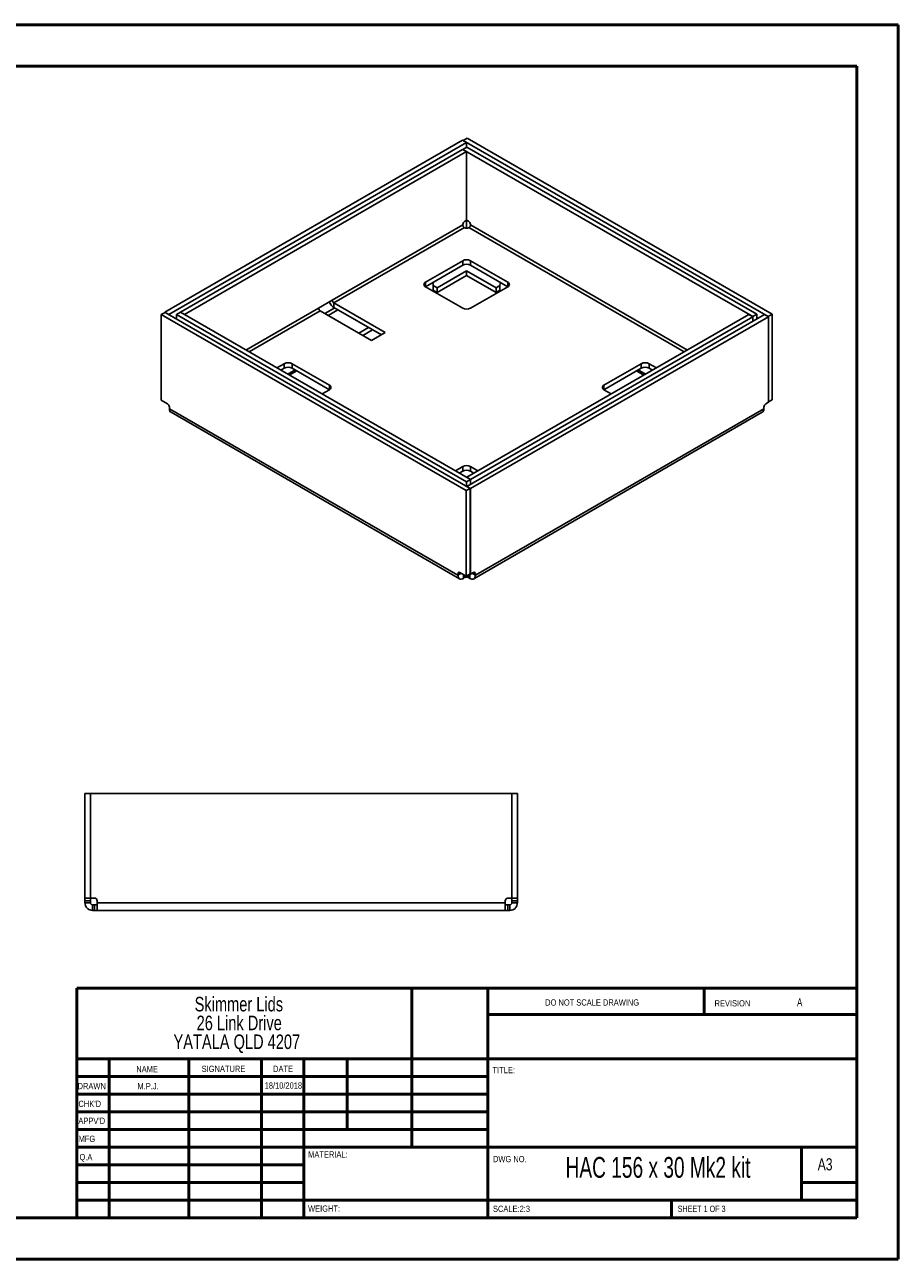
# Model space of a CAD drawing. Header units: millimetres. Extents: x 0 to 420, y 0 to 297.
# Tile 2 of 2: x 210 to 420, y 0 to 297. Entities that reach past the tile are written whole.
import ezdxf

# ---------------------------------------------------------------- set-up
doc = ezdxf.new("R2010")
doc.units = ezdxf.units.MM
doc.styles.add('SLDTEXTSTYLE0', font='TXT', dxfattribs={"width": 0.75})
doc.styles.add('SLDTEXTSTYLE1', font='TXT', dxfattribs={"width": 0.6875})

# ---------------------------------------------------------------- blocks, each defined once
blk = doc.blocks.new('SW_NOTE_0')
at = {"color": 0, "linetype": 'Continuous', "lineweight": 0, "char_height": 3.5, "attachment_point": 2, "style": 'SLDTEXTSTYLE0'}
for s, insert in [('Skimmer Lids', (13.89, 4.51)), ('26 Link Drive', (13.98, -0.01)), ('YATALA QLD 4207', (13.4, -4.54))]:
    blk.add_mtext(s, dxfattribs=dict(at, insert=insert))

msp = doc.modelspace()

# ---------------------------------------------------------------- linework, layer by layer
at = {"color": 7, "linetype": 'Continuous', "lineweight": 50}
for p, q in [((0.38, 297.21), (420.38, 297.21)), ((420.38, 0.21), (420.38, 297.21)), ((10.38, 287.21), (410.38, 287.21)), ((410.38, 287.21), (410.38, 10.21)), ((222.88, 65.46), (410.08, 65.46)), ((222.88, 65.46), (222.88, 10.21)), ((303.48, 65.46), (303.48, 27.21)), ((321.68, 65.46), (321.68, 10.21)), ((373.68, 59.09), (373.68, 65.46)), ((410.08, 59.09), (321.68, 59.09)), ((410.08, 48.46), (222.88, 48.46)), ((230.68, 48.46), (230.68, 10.21)), ((249.87, 48.46), (249.87, 10.21)), ((267.28, 48.46), (267.28, 10.21)), ((277.48, 10.21), (277.48, 48.46)), ((287.88, 31.46), (287.88, 48.46)), ((321.68, 44.21), (222.88, 44.21)), ((321.68, 39.96), (222.88, 39.96)), ((321.68, 35.71), (222.88, 35.71)), ((321.68, 31.46), (222.88, 31.46)), ((277.48, 27.21), (222.88, 27.21)), ((277.48, 27.21), (410.08, 27.21)), ((397.08, 14.46), (397.08, 27.21)), ((277.48, 22.96), (222.88, 22.96)), ((277.48, 18.71), (222.88, 18.71)), ((410.08, 18.71), (397.08, 18.71)), ((222.88, 14.46), (410.38, 14.46)), ((365.88, 10.21), (365.88, 14.46)), ((10.38, 10.21), (410.38, 10.21)), ((0.38, 0.21), (420.38, 0.21))]:
    msp.add_line(p, q, dxfattribs=at)
at = {"color": 7, "linetype": 'Continuous', "lineweight": 25}
for p, q in [((315.65, 269.41), (244.04, 228.07)), ((316.59, 268.87), (244.99, 227.53)), ((316.59, 268.87), (315.65, 269.41)), ((316.66, 267.76), (315.72, 267.22)), ((316.71, 269.91), (315.77, 269.37)), ((315.77, 269.34), (315.77, 269.37)), ((389.12, 227.02), (315.77, 269.37)), ((316.59, 267.72), (316.59, 268.87)), ((386.34, 227.54), (316.66, 267.76)), ((390.06, 227.57), (316.71, 269.91)), ((315.65, 267.23), (247.81, 228.07)), ((316.59, 266.69), (248.76, 227.53)), ((316.59, 266.69), (315.65, 267.23)), ((315.72, 267.19), (315.72, 267.22)), ((385.39, 227), (315.72, 267.22)), ((316.59, 250.19), (316.59, 266.69)), ((316.17, 249.95), (316.59, 250.19)), ((317.06, 249.95), (316.59, 250.22)), ((316.59, 248.29), (316.59, 250.19)), ((315.7, 249.05), (284.32, 230.94)), ((284.7, 230.29), (316.07, 248.4)), ((315.7, 249.05), (315.7, 249.13)), ((316.14, 248.36), (316.07, 248.4)), ((316.59, 248.29), (316.52, 248.25)), ((316.71, 248.25), (316.59, 248.32)), ((317.16, 248.4), (317.09, 248.36)), ((317.16, 248.4), (368.92, 218.52)), ((317.54, 249.05), (317.54, 249.13)), ((369.67, 218.95), (317.54, 249.05)), ((315.67, 240.44), (306.72, 235.27)), ((306.72, 234.18), (315.67, 239.35)), ((316.62, 237.99), (309.55, 233.91)), ((315.67, 240.44), (315.67, 239.35)), ((323.69, 233.91), (316.62, 237.99)), ((316.62, 236.9), (316.62, 237.99)), ((326.52, 235.27), (317.56, 240.44)), ((317.56, 240.44), (317.56, 239.35)), ((317.56, 239.35), (326.52, 234.18)), ((306.72, 235.27), (306.72, 234.18)), ((309.55, 232.82), (316.62, 236.9)), ((316.62, 236.9), (323.69, 232.82)), ((326.52, 235.27), (326.52, 234.18)), ((306.72, 234.18), (315.67, 229.01)), ((308.37, 233.23), (308.6, 233.36)), ((308.6, 233.36), (308.6, 234.59)), ((309.55, 233.91), (308.6, 234.45)), ((309.55, 232.82), (308.6, 233.36)), ((309.55, 233.91), (309.55, 232.82)), ((317.56, 229.01), (326.52, 234.18)), ((324.63, 234.45), (323.69, 233.91)), ((323.69, 232.82), (323.69, 233.91)), ((324.63, 233.36), (323.69, 232.82)), ((324.63, 234.59), (324.63, 233.36)), ((324.63, 233.36), (324.87, 233.23)), ((281.03, 229.04), (263.56, 218.95)), ((284.32, 230.94), (281.03, 229.04)), ((284.89, 229.09), (282.53, 227.73)), ((297.05, 223.16), (284.7, 230.29)), ((284.7, 230.29), (284.7, 229.2)), ((296.11, 222.61), (284.7, 229.2)), ((243.17, 227.46), (244.11, 228)), ((243.17, 227.46), (316.52, 185.12)), ((243.17, 206.88), (243.17, 227.46)), ((244.99, 227.53), (244.04, 228.07)), ((244.04, 228.07), (244.04, 227.96)), ((244.11, 228), (317.46, 185.66)), ((244.99, 227.5), (244.99, 227.53)), ((246.9, 227.49), (247.84, 228.03)), ((246.9, 227.49), (316.57, 187.27)), ((246.9, 226.4), (246.9, 227.49)), ((248.76, 227.53), (247.81, 228.07)), ((247.81, 228.07), (247.81, 228.02)), ((247.84, 228.03), (317.51, 187.81)), ((248.76, 227.5), (248.76, 227.53)), ((264.32, 218.52), (281.4, 228.38)), ((281.4, 228.38), (293.75, 221.25)), ((283.29, 227.29), (285.65, 228.65)), ((316.64, 186.16), (388.25, 227.5)), ((316.64, 188.34), (384.47, 227.5)), ((317.58, 185.62), (389.19, 226.96)), ((317.58, 187.8), (385.42, 226.96)), ((384.47, 227.5), (385.42, 226.96)), ((386.34, 227.54), (385.39, 227)), ((385.39, 226.97), (385.39, 227)), ((385.42, 225.87), (385.42, 226.96)), ((386.34, 226.4), (386.34, 227.54)), ((388.25, 227.5), (389.19, 226.96)), ((390.06, 227.57), (389.12, 227.02)), ((389.12, 227), (389.12, 227.02)), ((389.19, 226.96), (389.19, 206.38)), ((390.06, 206.99), (390.06, 227.57)), ((293.05, 224.38), (290.69, 223.02)), ((291.63, 222.48), (293.99, 223.84)), ((293.75, 221.25), (297.05, 223.16)), ((272.78, 215.67), (271.01, 214.65)), ((271.95, 214.11), (272.78, 214.58)), ((272.78, 215.67), (272.78, 214.58)), ((273.6, 213.16), (275.37, 214.18)), ((273.99, 212.93), (275.76, 213.95)), ((283.62, 210.5), (274.66, 215.67)), ((274.66, 215.67), (274.66, 214.58)), ((274.66, 214.58), (283.62, 209.41)), ((358.57, 215.67), (349.61, 210.5)), ((349.61, 209.41), (358.57, 214.58)), ((357.47, 213.95), (359.24, 212.93)), ((357.86, 214.18), (359.63, 213.16)), ((358.57, 215.67), (358.57, 214.58)), ((362.22, 214.65), (360.46, 215.67)), ((360.46, 215.67), (360.46, 214.58)), ((360.46, 214.58), (361.28, 214.11)), ((281.85, 208.4), (283.62, 209.41)), ((283.62, 210.5), (283.62, 209.41)), ((349.61, 210.5), (349.61, 209.41)), ((349.61, 209.41), (351.38, 208.4)), ((244.7, 206), (243.17, 206.88)), ((245.17, 204.83), (245.17, 205.18)), ((388.06, 204.83), (388.06, 205.18)), ((388.53, 206), (389.19, 206.38)), ((390.06, 206.99), (389.19, 206.49)), ((245.17, 204.83), (314.52, 164.8)), ((245.56, 203.97), (314.91, 163.94)), ((318.33, 163.94), (387.67, 203.97)), ((388.06, 204.83), (318.71, 164.8)), ((315.67, 190.91), (313.91, 189.89)), ((315.67, 190.91), (315.67, 189.82)), ((319.32, 189.89), (317.56, 190.91)), ((317.56, 190.91), (317.56, 189.82)), ((314.85, 189.35), (315.67, 189.82)), ((316.57, 187.27), (317.51, 187.81)), ((316.57, 186.18), (316.57, 187.27)), ((316.64, 188.34), (317.58, 187.8)), ((316.64, 188.31), (316.64, 188.34)), ((317.51, 186.67), (317.51, 187.81)), ((317.56, 189.82), (318.38, 189.35)), ((317.58, 186.71), (317.58, 187.8)), ((316.52, 185.12), (317.46, 185.66)), ((316.52, 164.54), (316.52, 185.12)), ((316.64, 186.16), (317.58, 185.62)), ((316.64, 186.14), (316.64, 186.16)), ((317.46, 165.08), (317.46, 185.66)), ((317.58, 185.62), (317.58, 165.04)), ((314.52, 165.15), (314.99, 165.42)), ((314.52, 164.8), (315.3, 165.25)), ((314.52, 164.8), (314.52, 165.15)), ((314.99, 165.42), (316.52, 164.54)), ((315.84, 164.03), (315.84, 164.93)), ((316.14, 164.21), (315.84, 164.03)), ((316.14, 164.21), (316.14, 164.76)), ((316.52, 164.54), (317.46, 165.08)), ((317.09, 164.21), (317.09, 164.86)), ((317.39, 164.03), (317.09, 164.21)), ((317.39, 164.03), (317.39, 165.04)), ((317.58, 165.04), (317.46, 165.11)), ((317.46, 165.1), (317.51, 165.08)), ((317.58, 165.04), (318.24, 165.42)), ((318.71, 164.8), (317.94, 165.25)), ((318.71, 165.15), (318.24, 165.42)), ((318.71, 165.15), (318.71, 164.8)), ((224.84, 112.3), (226.18, 112.3)), ((224.84, 87.1), (224.84, 112.3)), ((226.18, 87.1), (226.18, 112.3)), ((226.21, 112.3), (226.21, 87.1)), ((226.21, 112.3), (327.48, 112.3)), ((327.48, 112.3), (327.48, 87.1)), ((328.84, 112.3), (327.51, 112.3)), ((327.51, 87.1), (327.51, 112.3)), ((328.84, 87.1), (328.84, 112.3)), ((224.84, 87.1), (226.18, 87.1)), ((224.84, 86.44), (224.84, 87.1)), ((224.84, 86.44), (226.18, 86.44)), ((224.84, 86), (224.84, 86.44)), ((226.18, 86.44), (226.18, 87.1)), ((226.18, 86), (226.18, 86.44)), ((226.21, 87.1), (227.14, 87.1)), ((227.81, 86.44), (227.81, 86)), ((325.88, 86), (325.88, 86.44)), ((326.55, 87.1), (327.48, 87.1)), ((328.84, 87.1), (327.51, 87.1)), ((327.51, 86.44), (327.51, 87.1)), ((328.84, 86.44), (327.51, 86.44)), ((327.51, 86), (327.51, 86.44)), ((328.84, 86.44), (328.84, 87.1)), ((328.84, 86), (328.84, 86.44)), ((224.84, 86), (226.18, 86)), ((226.71, 84.14), (226.71, 85.47)), ((227.14, 85.47), (226.71, 85.47)), ((227.14, 84.14), (226.71, 84.14)), ((227.14, 84.14), (227.14, 85.47)), ((227.81, 85.47), (227.14, 85.47)), ((227.81, 84.14), (227.14, 84.14)), ((325.88, 86), (227.81, 86)), ((325.88, 84.14), (227.81, 84.14)), ((326.55, 85.47), (325.88, 85.47)), ((326.55, 84.14), (325.88, 84.14)), ((326.55, 84.14), (326.55, 85.47)), ((326.98, 85.47), (326.55, 85.47)), ((326.98, 84.14), (326.55, 84.14)), ((326.98, 84.14), (326.98, 85.47)), ((328.84, 86), (327.51, 86))]:
    msp.add_line(p, q, dxfattribs=at)
at = {"color": 7, "linetype": 'Continuous', "lineweight": 25, "flags": 128}
for points in [[(308.57, 233.11), (308.58, 233.16), (308.6, 233.36)], [(324.66, 233.11), (324.65, 233.16), (324.63, 233.36)]]:
    msp.add_lwpolyline(points, dxfattribs=at)
at = {"color": 7, "linetype": 'Continuous', "lineweight": 25}
for centre, radius, start, end in [((316.72, 249.09), 1.02, 122.6055, 177.3945), ((316.51, 249.09), 1.02, 2.6055, 57.3945), ((316.62, 249.27), 1.02, 242.6097, 297.3903), ((316.62, 238.62), 2.05, 62.6097, 117.3903), ((316.62, 237.53), 2.05, 62.6097, 117.3903), ((306.92, 234.72), 0.582, 110.7834, 249.2166), ((307.33, 234.63), 1.27, 357.8626, 26.1027), ((325.9, 234.63), 1.27, 153.8973, 182.1374), ((326.31, 234.72), 0.582, 290.7834, 69.2166), ((281.84, 229.07), 0.82, 182.6055, 237.3945), ((286.24, 231.6), 2.86, 202.2599, 237.3589), ((285.14, 230.98), 0.82, 182.6055, 237.3945), ((316.62, 230.83), 2.05, 242.6097, 297.3903), ((273.72, 213.85), 2.05, 62.6097, 117.3903), ((273.72, 212.77), 2.05, 62.6097, 117.3903), ((359.51, 213.85), 2.05, 62.6097, 117.3903), ((359.51, 212.77), 2.05, 62.6097, 117.3903), ((283.41, 209.96), 0.582, 290.7834, 69.2166), ((349.82, 209.96), 0.582, 110.7834, 249.2166), ((244.15, 205.14), 1.02, 2.6055, 57.3945), ((389.08, 205.14), 1.02, 122.6055, 177.3945), ((316.62, 189.09), 2.05, 62.6097, 117.3903), ((316.62, 188), 2.05, 62.6097, 117.3903), ((314.81, 165.2), 0.291, 50.7967, 189.214), ((316.62, 163.3), 1.02, 62.6097, 117.3903), ((318.43, 165.2), 0.291, 350.786, 129.2033), ((227.14, 86.44), 0.667, 0, 90), ((326.55, 86.44), 0.667, 90, 180)]:
    msp.add_arc(centre, radius, start, end, dxfattribs=at)
for points in [[(316.07, 248.4), (316.03, 248.43), (315.93, 248.5), (315.8, 248.68), (315.71, 248.87), (315.7, 248.99), (315.7, 249.05)], [(317.54, 249.05), (317.53, 248.99), (317.52, 248.87), (317.43, 248.68), (317.31, 248.5), (317.21, 248.43), (317.16, 248.4)], [(314.52, 164.8), (314.54, 164.61), (314.58, 164.23), (314.88, 163.9), (315.32, 163.8), (315.67, 163.96), (315.84, 164.03)], [(317.39, 164.03), (317.57, 163.96), (317.91, 163.8), (318.35, 163.9), (318.65, 164.23), (318.69, 164.61), (318.71, 164.8)], [(224.84, 86), (224.87, 85.76), (224.93, 85.27), (225.36, 84.65), (225.98, 84.22), (226.47, 84.17), (226.71, 84.14)], [(226.18, 86), (226.19, 85.93), (226.2, 85.79), (226.33, 85.62), (226.5, 85.49), (226.64, 85.48), (226.71, 85.47)], [(227.81, 84.14), (227.81, 84.17), (227.81, 84.22), (227.81, 84.65), (227.81, 85.27), (227.81, 85.76), (227.81, 86)], [(325.88, 86), (325.88, 85.76), (325.88, 85.27), (325.88, 84.65), (325.88, 84.22), (325.88, 84.17), (325.88, 84.14)], [(326.98, 85.47), (327.05, 85.48), (327.19, 85.49), (327.36, 85.62), (327.49, 85.79), (327.5, 85.93), (327.51, 86)], [(326.98, 84.14), (327.22, 84.17), (327.71, 84.22), (328.33, 84.65), (328.76, 85.27), (328.82, 85.76), (328.84, 86)]]:
    msp.add_open_spline(points, degree=3, dxfattribs=at)
for points, knots in [([(245.56, 203.97), (245.56, 203.97), (245.42, 204), (245.24, 204.28), (245.2, 204.65), (245.17, 204.83)], [0, 0, 0, 0, 0.000102, 0.500051, 1, 1, 1, 1]), ([(388.06, 204.83), (388.04, 204.65), (387.99, 204.28), (387.81, 204), (387.67, 203.97), (387.67, 203.97)], [0, 0, 0, 0, 0.499949, 0.999898, 1, 1, 1, 1])]:
    msp.add_open_spline(points, degree=3, knots=knots, dxfattribs=at)

# ---------------------------------------------------------------- block references
at = {"color": 7, "linetype": 'Continuous', "lineweight": 0}
msp.add_blockref('SW_NOTE_0', (247.97, 58.84), dxfattribs=at)

# ---------------------------------------------------------------- texts
for s, insert, char_height, attachment_point, style in [('DO NOT SCALE DRAWING', (335.49, 62.75), 1.5, 1, 'SLDTEXTSTYLE0'), ('REVISION', (376.21, 62.55), 1.5, 1, 'SLDTEXTSTYLE0'), ('A', (396.68, 62.99), 1.91, 2, 'SLDTEXTSTYLE0'), ('NAME', (237.2, 46.72), 1.5, 1, 'SLDTEXTSTYLE0'), ('SIGNATURE', (252.91, 46.78), 1.5, 1, 'SLDTEXTSTYLE0'), ('DATE', (270.09, 46.79), 1.5, 1, 'SLDTEXTSTYLE0'), ('TITLE:', (322.84, 46.49), 1.5, 1, 'SLDTEXTSTYLE0'), ('DRAWN', (223.09, 42.64), 1.5, 1, 'SLDTEXTSTYLE0'), ('M.P.J.', (240.04, 42.6), 1.499, 2, 'SLDTEXTSTYLE0'), ('18/10/2018', (272.56, 42.77), 1.499, 2, 'SLDTEXTSTYLE0'), ("CHK'D", (223.29, 38.37), 1.5, 1, 'SLDTEXTSTYLE0'), ("APPV'D", (223.28, 34.28), 1.5, 1, 'SLDTEXTSTYLE0'), ('MFG', (223.33, 29.95), 1.5, 1, 'SLDTEXTSTYLE0'), ('Q.A', (223.55, 25.56), 1.5, 1, 'SLDTEXTSTYLE0'), ('MATERIAL:', (278.52, 26.2), 1.5, 1, 'SLDTEXTSTYLE0'), ('DWG NO.', (322.95, 25.08), 1.5, 1, 'SLDTEXTSTYLE0'), ('HAC 156 x 30 Mk2 kit', (362.62, 24.83), 5, 2, 'SLDTEXTSTYLE1'), ('A3', (401, 24.52), 2.91, 1, 'SLDTEXTSTYLE0'), ('WEIGHT:', (278.5, 13.16), 1.499, 1, 'SLDTEXTSTYLE0'), ('SCALE:2:3', (322.95, 13.11), 1.5, 1, 'SLDTEXTSTYLE0'), ('SHEET 1 OF 3', (367.36, 13.11), 1.5, 1, 'SLDTEXTSTYLE1')]:
    msp.add_mtext(s, dxfattribs=dict(at, insert=insert, char_height=char_height, attachment_point=attachment_point, style=style))

doc.saveas('drawing.dxf')
